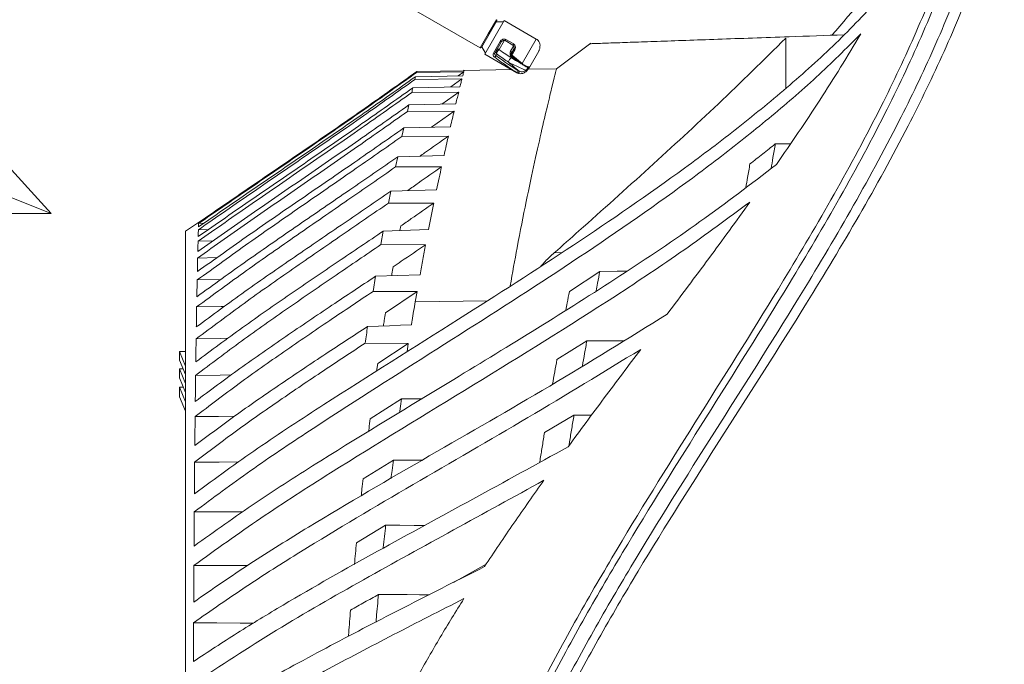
# Model space of a CAD drawing. Header units: millimetres. Extents: x 0 to 1118, y 0 to 864.
# Tile 55 of 256: x 211 to 238, y 371 to 388. Entities that reach past the tile are written whole.
import ezdxf

# ---------------------------------------------------------------- set-up
doc = ezdxf.new("R2010")
doc.units = ezdxf.units.MM
doc.linetypes.add('CENTERX2', pattern=[20.32, 12.7, -2.54, 2.54, -2.54])

msp = doc.modelspace()

# ---------------------------------------------------------------- linework, layer by layer
at = {"color": 7, "linetype": 'Continuous', "lineweight": 15}
for p, q in [((220.239, 389.615), (223.609, 387.669)), ((224.276, 388.424), (223.739, 387.493)), ((224.069, 388.414), (223.856, 388.046)), ((224.258, 388.391), (224.056, 388.392)), ((225.164, 387.911), (224.276, 388.424)), ((223.856, 388.046), (223.644, 387.678)), ((224.193, 387.829), (224.015, 387.521)), ((224.302, 387.868), (224.518, 387.743)), ((223.656, 387.7), (223.758, 387.525)), ((224.479, 387.525), (224.539, 387.629)), ((224.518, 387.743), (224.518, 387.743)), ((225.233, 387.581), (224.981, 387.144)), ((226.671, 387.8), (225.72, 387.085)), ((223.739, 387.493), (224.627, 386.98)), ((224.76, 387.222), (224.498, 387.431)), ((224.512, 387.446), (224.773, 387.233)), ((221.851, 387.01), (221.844, 386.984)), ((223.153, 387.005), (221.844, 386.984)), ((221.851, 387.01), (223.16, 387.034)), ((222.999, 386.893), (223.153, 387.005)), ((223.169, 387.047), (223.15, 387.034)), ((224.479, 387.066), (223.163, 387.043)), ((225.724, 387.087), (224.939, 387.074)), ((224.981, 387.144), (224.981, 387.145)), ((221.817, 386.869), (221.798, 386.79)), ((223.104, 386.808), (221.798, 386.79)), ((221.817, 386.869), (223.126, 386.895)), ((222.795, 386.584), (223.104, 386.808)), ((221.744, 386.56), (223.05, 386.59)), ((223.015, 386.444), (221.714, 386.43)), ((222.549, 386.109), (223.015, 386.444)), ((221.635, 386.086), (221.594, 385.905)), ((222.888, 385.915), (221.594, 385.905)), ((221.635, 386.086), (222.936, 386.118)), ((222.265, 385.47), (222.888, 385.915)), ((221.494, 385.449), (221.444, 385.217)), ((221.494, 385.449), (222.787, 385.484)), ((222.728, 385.225), (221.444, 385.217)), ((232.208, 385.011), (231.784, 385.01)), ((221.325, 384.652), (221.267, 384.371)), ((221.325, 384.652), (222.608, 384.689)), ((222.539, 384.375), (221.267, 384.371)), ((221.133, 383.698), (222.403, 383.737)), ((221.133, 383.698), (221.07, 383.37)), ((222.327, 383.37), (221.07, 383.37)), ((215.811, 382.835), (215.451, 382.587)), ((216.085, 382.639), (215.804, 382.63)), ((215.951, 382.808), (215.809, 382.804)), ((221.384, 382.608), (221.409, 382.736)), ((220.927, 382.594), (220.86, 382.219)), ((220.927, 382.594), (222.18, 382.633)), ((216.209, 382.322), (215.795, 382.31)), ((222.099, 382.216), (220.86, 382.219)), ((216.324, 381.86), (215.784, 381.846)), ((220.71, 381.343), (220.642, 380.923)), ((220.71, 381.343), (221.944, 381.384)), ((226.08, 380.919), (226.922, 381.477)), ((221.86, 380.917), (220.642, 380.923)), ((220.986, 380.332), (221.86, 380.917)), ((221.812, 380.637), (221.86, 380.917)), ((221.619, 379.481), (220.424, 379.49)), ((220.772, 378.925), (221.619, 379.481)), ((221.583, 379.248), (221.619, 379.481)), ((225.734, 379.032), (226.565, 379.553)), ((215.282, 379.257), (215.451, 378.854)), ((215.451, 379.257), (215.282, 379.257)), ((215.282, 379.022), (215.282, 379.257)), ((215.451, 378.618), (215.282, 379.022)), ((220.742, 378.715), (220.772, 378.925)), ((215.282, 378.779), (215.451, 378.376)), ((215.384, 378.779), (215.282, 378.779)), ((215.282, 378.529), (215.282, 378.779)), ((215.451, 378.126), (215.282, 378.529)), ((215.282, 378.272), (215.451, 377.868)), ((215.39, 378.272), (215.282, 378.272)), ((215.282, 378.007), (215.282, 378.272)), ((215.451, 377.604), (215.282, 378.007)), ((220.564, 377.389), (221.434, 377.946)), ((225.391, 377.016), (226.208, 377.499)), ((220.366, 375.733), (221.205, 376.253)), ((220.184, 373.963), (220.991, 374.445)), ((222.867, 372.862), (223.777, 373.37))]:
    msp.add_line(p, q, dxfattribs=at)
at = {"color": 9, "linetype": 'Continuous', "lineweight": 0}
for p, q in [((223.834, 388.058), (224.059, 388.448)), ((223.609, 387.669), (223.834, 388.058)), ((223.975, 387.517), (224.164, 387.844)), ((224.272, 387.866), (224.131, 387.621)), ((224.302, 387.868), (224.321, 387.901)), ((224.321, 387.901), (224.538, 387.776)), ((224.773, 387.233), (225.164, 387.911)), ((224.45, 387.575), (224.532, 387.716)), ((224.567, 387.612), (224.503, 387.501)), ((224.538, 387.776), (224.518, 387.743)), ((224.073, 387.497), (224.048, 387.454)), ((224.698, 387.267), (224.489, 387.393)), ((224.663, 387.032), (224.687, 387.02)), ((224.931, 387.122), (224.932, 387.125)), ((224.627, 386.98), (224.627, 386.981)), ((224.655, 386.967), (224.627, 386.981)), ((225.662, 381.99), (225.878, 382.001)), ((221.812, 380.637), (223.805, 380.665))]:
    msp.add_line(p, q, dxfattribs=at)
at = {"color": 7, "linetype": 'Continuous', "lineweight": 0}
for p, q in [((211.727, 383.08), (209.998, 384.978)), ((209.09, 383.08), (211.727, 383.08))]:
    msp.add_line(p, q, dxfattribs=at)
at = {"color": 9, "linetype": 'Continuous', "lineweight": 0, "flags": 128}
for points in [[(224.272, 387.866), (224.264, 387.871), (224.26, 387.874)], [(224.45, 387.575), (224.458, 387.569), (224.466, 387.564), (224.472, 387.558), (224.478, 387.552), (224.481, 387.546), (224.483, 387.54), (224.484, 387.535), (224.483, 387.531)], [(224.532, 387.716), (224.54, 387.712), (224.546, 387.709)], [(224.503, 387.501), (224.497, 387.504), (224.492, 387.508), (224.488, 387.511), (224.484, 387.515), (224.481, 387.518), (224.479, 387.521), (224.479, 387.523), (224.479, 387.525)], [(224.512, 387.446), (224.509, 387.442), (224.506, 387.439), (224.503, 387.436), (224.501, 387.433), (224.499, 387.432), (224.498, 387.431), (224.498, 387.43), (224.498, 387.431)], [(224.687, 387.02), (224.689, 387.012), (224.689, 387.002), (224.686, 386.992), (224.682, 386.983), (224.676, 386.975), (224.669, 386.969), (224.662, 386.966), (224.655, 386.967)], [(224.875, 387.048), (224.879, 387.043), (224.883, 387.038), (224.886, 387.033), (224.888, 387.028), (224.89, 387.024), (224.89, 387.021), (224.89, 387.019), (224.888, 387.018)], [(224.914, 387.087), (224.919, 387.085), (224.925, 387.083), (224.93, 387.082), (224.935, 387.081), (224.939, 387.081), (224.942, 387.082), (224.945, 387.083), (224.947, 387.086)]]:
    msp.add_lwpolyline(points, dxfattribs=at)
at = {"color": 7, "linetype": 'Continuous', "lineweight": 15, "flags": 128}
for points in [[(224.773, 387.233), (224.77, 387.23), (224.767, 387.227), (224.764, 387.224), (224.762, 387.222), (224.761, 387.221), (224.76, 387.221), (224.76, 387.221), (224.76, 387.222)], [(224.974, 387.137), (224.978, 387.14), (224.982, 387.145)], [(227.666, 381.479), (227.406, 381.479), (226.922, 381.477)], [(216.43, 381.254), (216.425, 381.254), (215.771, 381.239)], [(216.528, 380.507), (216.439, 380.505), (215.756, 380.492)], [(220.492, 379.951), (220.794, 379.962), (221.097, 379.972), (221.4, 379.983), (221.703, 379.993)], [(216.622, 379.624), (216.424, 379.621), (215.742, 379.609)], [(227.58, 379.553), (227.53, 379.553), (227.048, 379.553), (226.565, 379.553)], [(216.713, 378.608), (216.41, 378.604), (215.727, 378.595)], [(221.999, 377.948), (221.832, 377.948), (221.434, 377.946)], [(216.805, 377.465), (216.363, 377.461), (215.714, 377.454)], [(226.694, 377.497), (226.691, 377.497), (226.208, 377.499)], [(216.925, 376.2), (216.384, 376.196), (215.701, 376.192)], [(222.011, 376.253), (222, 376.253), (221.603, 376.253), (221.205, 376.253)], [(217.038, 374.819), (216.983, 374.819), (216.337, 374.817), (215.69, 374.815)], [(222.075, 374.441), (221.785, 374.442), (221.388, 374.444), (220.991, 374.445)], [(217.164, 373.329), (217.045, 373.329), (216.363, 373.329), (215.68, 373.329)], [(222.194, 372.521), (221.927, 372.523), (221.591, 372.525), (221.193, 372.528), (220.795, 372.531)], [(217.333, 371.737), (216.961, 371.738), (216.316, 371.741), (215.671, 371.743)]]:
    msp.add_lwpolyline(points, dxfattribs=at)
at = {"color": 7, "linetype": 'CENTERX2', "lineweight": 0}
msp.add_arc((220.24, 406.149), 24.59, 199.1508, 249.745, dxfattribs=at)
at = {"color": 7, "linetype": 'Continuous', "lineweight": 15}
for centre, radius, start, end in [((224.047, 388.426), 0.025, 330, 60), ((225.052, 387.717), 0.225, 45.9461, 60), ((223.622, 387.69), 0.025, 240, 330), ((224.947, 387.15), 0.0325, 240, 330), ((224.739, 387.175), 0.225, 240, 253.9397)]:
    msp.add_arc(centre, radius, start, end, dxfattribs=at)
at = {"color": 9, "linetype": 'Continuous', "lineweight": 0}
for centre, radius, start, end in [((224.276, 388.022), 0.21, 237.7905, 246.6551), ((224.067, 387.544), 0.0508, 50.589, 101.1596), ((224.104, 387.582), 0.0473, 56.5342, 146.0534), ((224.665, 387.798), 0.21, 233.3449, 242.2095), ((223.993, 387.54), 0.0293, 232.8285, 320.3123), ((223.943, 387.492), 0.111, 309.2006, 339.7435), ((224.542, 387.256), 0.149, 116.1057, 173.4246), ((224.611, 387.031), 0.0521, 288.1348, 1.4642), ((224.949, 387.153), 0.0323, 239.6937, 323.7879)]:
    msp.add_arc(centre, radius, start, end, dxfattribs=at)
for centre, major_axis, ratio, start_param, end_param in [((223.204, 388.422), (1.536, -1.168), 0.051651, 5.398612, 5.726385), ((222.668, 388.732), (2.231, -1.864), 0.069714, 5.416984, 5.839929), ((222.687, 388.755), (2.246, -1.838), 0.065725, 5.415591, 5.838536), ((223.159, 388.37), (1.501, -1.228), 0.065725, 5.419713, 5.730577)]:
    msp.add_ellipse(centre, major_axis=major_axis, ratio=ratio, start_param=start_param, end_param=end_param, dxfattribs=at)
for points, knots in [([(237.951, 284.992), (237.938, 285.762), (237.913, 287.303), (237.7, 290.288), (237.254, 293.942), (236.472, 298.235), (235.484, 302.49), (234.321, 306.699), (233.011, 310.866), (231.58, 314.995), (229.546, 320.463), (227.654, 325.207), (225.806, 329.975), (224.517, 333.423), (223.344, 336.929), (222.52, 339.792), (221.978, 341.954), (221.523, 344.127), (221.166, 346.31), (220.913, 348.509), (220.774, 350.721), (220.756, 352.937), (220.865, 355.151), (221.105, 357.357), (221.479, 359.544), (221.987, 361.707), (222.626, 363.832), (223.389, 365.914), (224.264, 367.948), (225.234, 369.934), (226.284, 371.877), (227.759, 374.413), (229.699, 377.514), (231.749, 380.763), (233.428, 383.604), (234.663, 385.896), (235.71, 388.108), (236.565, 390.244), (237.261, 392.46), (237.686, 394.464), (237.906, 396.212), (237.936, 397.19), (237.951, 397.68)], [0, 0, 0, 0, 0.0193822, 0.0388004, 0.075345, 0.1120217, 0.1486283, 0.1853012, 0.2219431, 0.2586245, 0.2953262, 0.3688295, 0.387236, 0.4240983, 0.4615096, 0.4802981, 0.4991074, 0.5176371, 0.5361868, 0.5547781, 0.5733481, 0.5919726, 0.6105533, 0.6291427, 0.6478005, 0.6663925, 0.6850541, 0.7036351, 0.7221884, 0.740787, 0.7592835, 0.7777999, 0.8146582, 0.851371, 0.8745471, 0.8977545, 0.9169135, 0.9361394, 0.9556682, 0.9753594, 0.9876467, 1, 1, 1, 1]), ([(238.097, 397.684), (238.085, 397.192), (238.062, 396.206), (237.852, 394.467), (237.442, 392.482), (236.762, 390.267), (235.903, 388.093), (234.839, 385.836), (233.591, 383.517), (231.908, 380.671), (229.855, 377.419), (227.915, 374.322), (226.44, 371.792), (225.393, 369.856), (224.423, 367.877), (223.551, 365.851), (222.79, 363.78), (222.154, 361.665), (221.648, 359.515), (221.275, 357.336), (221.037, 355.141), (220.929, 352.936), (220.947, 350.729), (221.086, 348.528), (221.339, 346.335), (221.696, 344.161), (222.151, 341.995), (222.693, 339.839), (223.516, 336.982), (224.69, 333.482), (225.978, 330.039), (227.827, 325.273), (229.718, 320.527), (231.751, 315.056), (233.182, 310.922), (234.49, 306.75), (235.651, 302.534), (236.636, 298.275), (237.414, 293.97), (237.859, 290.308), (238.059, 287.309), (238.097, 285.764), (238.097, 284.991), (238.097, 284.991)], [0, 0, 0, 0, 0.0123807, 0.0248327, 0.0440771, 0.0633306, 0.0831137, 0.1029031, 0.1261369, 0.1494136, 0.1861536, 0.2229786, 0.2414313, 0.2599003, 0.278386, 0.2969128, 0.3154117, 0.3339172, 0.3524913, 0.3709937, 0.3895652, 0.4080629, 0.4265536, 0.4451007, 0.4635799, 0.4821029, 0.500572, 0.519309, 0.5380692, 0.5754123, 0.6122376, 0.6306355, 0.7041547, 0.7408734, 0.7776087, 0.8143, 0.8509716, 0.8877034, 0.924337, 0.9610886, 0.9805274, 0.9999999, 1, 1, 1, 1]), ([(238.555, 284.991), (238.555, 284.991), (238.555, 285.716), (238.507, 287.895), (238.209, 291.526), (237.571, 295.851), (236.701, 300.141), (235.639, 304.383), (234.411, 308.583), (233.047, 312.739), (231.57, 316.859), (230.011, 320.949), (228.403, 325.022), (226.791, 329.098), (225.233, 333.199), (223.807, 337.355), (222.808, 340.882), (222.171, 343.746), (221.788, 345.916), (221.509, 348.102), (221.343, 350.303), (221.298, 352.51), (221.381, 354.718), (221.595, 356.915), (221.945, 359.096), (222.431, 361.251), (223.05, 363.37), (223.799, 365.45), (224.662, 367.48), (225.626, 369.463), (226.671, 371.399), (228.146, 373.93), (230.094, 377.023), (232.168, 380.28), (233.882, 383.146), (235.142, 385.453), (236.198, 387.652), (237.055, 389.744), (237.764, 391.911), (238.237, 393.977), (238.508, 395.909), (238.539, 397.091), (238.555, 397.684)], [0, 0, 0, 0, 0, 0.018255, 0.054844, 0.0916, 0.128238, 0.164958, 0.201629, 0.238343, 0.275048, 0.311769, 0.348505, 0.38527, 0.422071, 0.458917, 0.495813, 0.51427, 0.532739, 0.551249, 0.56973, 0.588266, 0.606756, 0.62531, 0.643805, 0.662301, 0.680869, 0.699355, 0.717902, 0.736369, 0.754811, 0.773274, 0.810081, 0.846802, 0.870446, 0.894122, 0.912941, 0.93182, 0.950971, 0.970267, 0.985078, 1, 1, 1, 1]), ([(238.908, 397.682), (238.889, 397.082), (238.85, 395.88), (238.566, 393.934), (238.079, 391.861), (237.357, 389.683), (236.48, 387.562), (235.399, 385.336), (234.119, 383.013), (232.39, 380.146), (230.303, 376.894), (228.348, 373.809), (226.87, 371.289), (225.825, 369.362), (224.862, 367.391), (224, 365.373), (223.254, 363.307), (222.637, 361.199), (222.152, 359.057), (221.805, 356.889), (221.593, 354.705), (221.511, 352.51), (221.557, 350.315), (221.724, 348.126), (222.005, 345.95), (222.39, 343.79), (223.029, 340.938), (224.034, 337.424), (225.467, 333.282), (227.032, 329.191), (228.654, 325.121), (230.272, 321.05), (231.841, 316.959), (233.329, 312.836), (234.704, 308.674), (235.942, 304.467), (237.016, 300.213), (237.897, 295.911), (238.544, 291.566), (238.863, 287.916), (238.897, 285.721), (238.908, 284.991)], [0, 0, 0, 0, 0.0151052, 0.0302135, 0.0493734, 0.0685948, 0.0878524, 0.1070619, 0.1307913, 0.1545261, 0.1912488, 0.2279761, 0.2463528, 0.2647277, 0.2830942, 0.3014952, 0.3198943, 0.3383011, 0.3567075, 0.3750776, 0.393479, 0.4118812, 0.4302759, 0.4486715, 0.4670576, 0.4854449, 0.5038098, 0.54055, 0.5772798, 0.614004, 0.6507265, 0.6874493, 0.7241836, 0.7609161, 0.7976672, 0.8344158, 0.8711927, 0.9079655, 0.9448022, 0.9816285, 1, 1, 1, 1]), ([(224.164, 387.844), (224.172, 387.856), (224.188, 387.879), (224.222, 387.901), (224.257, 387.913), (224.291, 387.914), (224.311, 387.906), (224.321, 387.901)], [0, 0, 0, 0, 0.226495, 0.454875, 0.649247, 0.825521, 1, 1, 1, 1]), ([(224.279, 387.874), (224.279, 387.874), (224.277, 387.873), (224.274, 387.87), (224.272, 387.867), (224.272, 387.866)], [0, 0, 0, 0, 0.008968, 0.829056, 1, 1, 1, 1]), ([(224.073, 387.497), (224.072, 387.497), (224.07, 387.499), (224.063, 387.508), (224.052, 387.526), (224.047, 387.551), (224.048, 387.575), (224.054, 387.588), (224.057, 387.594)], [0, 0, 0, 0, 0.008307, 0.081771, 0.335417, 0.598253, 0.792098, 1, 1, 1, 1]), ([(224.099, 387.583), (224.095, 387.577), (224.087, 387.565), (224.078, 387.544), (224.071, 387.521), (224.071, 387.506), (224.072, 387.499), (224.072, 387.497), (224.073, 387.497)], [0, 0, 0, 0, 0.207924, 0.401765, 0.664574, 0.918149, 0.991691, 1, 1, 1, 1]), ([(224.131, 387.621), (224.127, 387.618), (224.12, 387.611), (224.108, 387.596), (224.101, 387.586), (224.099, 387.583)], [0, 0, 0, 0, 0.408772, 0.819633, 1, 1, 1, 1]), ([(224.489, 387.393), (224.489, 387.393), (224.471, 387.415), (224.444, 387.458), (224.435, 387.511), (224.438, 387.546), (224.444, 387.561), (224.45, 387.575)], [0, 0, 0, 0, 0.005347, 0.491806, 0.784677, 0.80646, 1, 1, 1, 1]), ([(224.532, 387.716), (224.533, 387.719), (224.535, 387.723), (224.535, 387.727), (224.535, 387.728)], [0, 0, 0, 0, 0.753349, 1, 1, 1, 1]), ([(224.538, 387.776), (224.543, 387.773), (224.557, 387.763), (224.577, 387.736), (224.587, 387.697), (224.585, 387.652), (224.573, 387.625), (224.567, 387.612)], [0, 0, 0, 0, 0.103832, 0.281191, 0.520815, 0.758851, 1, 1, 1, 1]), ([(224.014, 387.406), (224.005, 387.413), (223.987, 387.429), (223.97, 387.457), (223.963, 387.487), (223.971, 387.507), (223.975, 387.517)], [0, 0, 0, 0, 0.2043443, 0.4407037, 0.7185377, 1, 1, 1, 1]), ([(224.504, 387.435), (224.504, 387.435), (224.509, 387.439), (224.499, 387.416), (224.489, 387.393)], [0, 0, 0, 0, 0.033052, 1, 1, 1, 1]), ([(224.503, 387.501), (224.501, 387.496), (224.496, 387.487), (224.496, 387.472), (224.501, 387.458), (224.507, 387.45), (224.512, 387.446), (224.512, 387.446)], [0, 0, 0, 0, 0.248245, 0.493422, 0.734529, 0.968323, 1, 1, 1, 1]), ([(224.687, 387.02), (224.628, 387.069), (224.53, 387.153), (224.433, 387.238), (224.394, 387.273)], [0, 0, 0, 0, 0.5934885, 1, 1, 1, 1]), ([(224.875, 387.048), (224.731, 387.111), (224.562, 387.184), (224.415, 387.261), (224.394, 387.273)], [0, 0, 0, 0, 0.854615, 1, 1, 1, 1]), ([(224.687, 387.02), (224.707, 387.013), (224.748, 386.998), (224.808, 387.009), (224.851, 387.03), (224.871, 387.045), (224.875, 387.048)], [0, 0, 0, 0, 0.340272, 0.679537, 0.934285, 1, 1, 1, 1]), ([(224.773, 387.233), (224.793, 387.218), (224.834, 387.189), (224.893, 387.157), (224.941, 387.14), (224.972, 387.137), (224.978, 387.142), (224.981, 387.144)], [0, 0, 0, 0, 0.202792, 0.404853, 0.609711, 0.819285, 1, 1, 1, 1]), ([(224.875, 387.048), (224.881, 387.053), (224.894, 387.062), (224.907, 387.076), (224.912, 387.085), (224.914, 387.087)], [0, 0, 0, 0, 0.412226, 0.827632, 1, 1, 1, 1]), ([(224.914, 387.087), (224.917, 387.093), (224.924, 387.106), (224.93, 387.119), (224.931, 387.122), (224.932, 387.123)], [0, 0, 0, 0, 0.332104, 0.664602, 1, 1, 1, 1])]:
    msp.add_open_spline(points, degree=3, knots=knots, dxfattribs=at)
at = {"color": 7, "linetype": 'Continuous', "lineweight": 15}
for points, knots in [([(235.634, 390.827), (235.448, 390.576), (234.729, 389.605), (233.936, 388.693), (233.348, 388.017)], [0, 0, 0, 0, 0.258802, 1, 1, 1, 1]), ([(215.694, 375.317), (216.275, 375.742), (217.438, 376.591), (219.892, 378.194), (222.839, 380.038), (226.209, 382.189), (228.791, 383.964), (230.771, 385.459), (232.201, 386.635), (233.565, 387.862), (234.38, 388.736), (234.788, 389.173)], [0, 0, 0, 0, 0.09138, 0.182789, 0.366063, 0.523323, 0.680743, 0.760181, 0.839609, 0.919816, 1, 1, 1, 1]), ([(234.15, 388.053), (233.746, 387.65), (232.938, 386.846), (231.608, 385.703), (230.215, 384.597), (228.21, 383.117), (225.54, 381.311), (222.202, 379.193), (219.419, 377.426), (217.242, 375.971), (216.207, 375.2), (215.69, 374.815)], [0, 0, 0, 0, 0.0788022, 0.1576204, 0.2371352, 0.3166576, 0.4873901, 0.6583375, 0.8290399, 0.9145307, 1, 1, 1, 1]), ([(224.194, 387.83), (224.194, 387.83), (224.198, 387.841), (224.215, 387.857), (224.242, 387.873), (224.271, 387.877), (224.291, 387.874), (224.299, 387.868), (224.301, 387.867)], [0, 0, 0, 0, 0.013949, 0.264281, 0.535247, 0.760632, 0.93756, 1, 1, 1, 1]), ([(225.262, 387.666), (225.265, 387.692), (225.271, 387.745), (225.253, 387.815), (225.231, 387.858), (225.21, 387.876), (225.208, 387.878)], [0, 0, 0, 0, 0.305816, 0.608418, 0.959761, 1, 1, 1, 1]), ([(232.076, 387.939), (231.457, 387.328), (230.217, 386.107), (228.293, 384.341), (226.768, 382.976), (225.89, 382.193), (225.662, 381.99)], [0, 0, 0, 0, 0.298214, 0.596657, 0.895329, 1, 1, 1, 1]), ([(226.683, 387.784), (226.677, 387.784), (226.637, 387.782), (226.826, 387.789), (227.229, 387.803), (227.817, 387.823), (228.5, 387.847), (229.296, 387.875), (230.486, 387.917), (231.962, 387.968), (233.177, 388.011), (233.688, 388.028)], [0, 0, 0, 0, 0.0230268, 0.1391214, 0.2570715, 0.3552662, 0.4537923, 0.5530525, 0.6524668, 0.8537983, 1, 1, 1, 1]), ([(231.813, 384.433), (232.017, 384.729), (232.425, 385.321), (233.018, 386.22), (233.597, 387.129), (233.966, 387.744), (234.15, 388.053)], [0, 0, 0, 0, 0.25018, 0.500363, 0.750126, 1, 1, 1, 1]), ([(232.076, 387.939), (232.076, 387.792), (232.076, 387.496), (232.076, 387.033), (232.076, 386.709), (232.076, 386.55)], [0, 0, 0, 0, 0.3367978, 0.673763, 1, 1, 1, 1]), ([(224.518, 387.743), (224.518, 387.743), (224.525, 387.74), (224.536, 387.728), (224.548, 387.707), (224.553, 387.679), (224.55, 387.65), (224.541, 387.635), (224.538, 387.63)], [0, 0, 0, 0, 0.000583, 0.173173, 0.356013, 0.581805, 0.849904, 1, 1, 1, 1]), ([(225.233, 387.581), (225.235, 387.585), (225.243, 387.599), (225.254, 387.627), (225.26, 387.653), (225.262, 387.666)], [0, 0, 0, 0, 0.141179, 0.575722, 1, 1, 1, 1]), ([(224.015, 387.521), (224.013, 387.516), (224.009, 387.504), (224.015, 387.486), (224.028, 387.47), (224.04, 387.459), (224.047, 387.455), (224.048, 387.454)], [0, 0, 0, 0, 0.280234, 0.561823, 0.799674, 0.966047, 1, 1, 1, 1]), ([(224.498, 387.431), (224.492, 387.437), (224.479, 387.449), (224.47, 387.472), (224.468, 387.497), (224.474, 387.515), (224.478, 387.524), (224.479, 387.525)], [0, 0, 0, 0, 0.2379037, 0.4757604, 0.7147948, 0.9549811, 1, 1, 1, 1]), ([(224.471, 387.473), (224.471, 387.467), (224.47, 387.436), (224.481, 387.412), (224.489, 387.393), (224.489, 387.393)], [0, 0, 0, 0, 0.184337, 0.989702, 1, 1, 1, 1]), ([(224.476, 387.389), (224.496, 387.377), (224.585, 387.322), (224.678, 387.269), (224.749, 387.228)], [0, 0, 0, 0, 0.228086, 1, 1, 1, 1]), ([(224.484, 387.533), (224.484, 387.533), (224.484, 387.533), (224.479, 387.525), (224.477, 387.521)], [0, 0, 0, 0, 0.47643, 1, 1, 1, 1]), ([(215.81, 382.83), (216.322, 383.182), (217.348, 383.886), (218.89, 384.936), (220.394, 385.973), (221.375, 386.672), (221.851, 387.01)], [0, 0, 0, 0, 0.253977, 0.50795, 0.761836, 1, 1, 1, 1]), ([(223.126, 386.895), (223.132, 386.918), (223.143, 386.963), (223.15, 386.991), (223.153, 387.005)], [0, 0, 0, 0, 0.499862, 1, 1, 1, 1]), ([(223.16, 387.034), (223.162, 387.04), (223.163, 387.046), (223.163, 387.043), (223.163, 387.043)], [0, 0, 0, 0, 0.9991776, 1, 1, 1, 1]), ([(225.722, 387.082), (225.723, 387.084), (225.731, 387.117), (225.7, 386.993), (225.625, 386.693), (225.497, 386.169), (225.328, 385.45), (225.122, 384.537), (224.888, 383.434), (224.657, 382.288), (224.504, 381.434), (224.439, 381.074)], [0, 0, 0, 0, 0.007641, 0.135969, 0.263879, 0.392169, 0.521462, 0.650114, 0.778155, 0.906346, 1, 1, 1, 1]), ([(224.888, 387.018), (224.867, 387.002), (224.824, 386.971), (224.754, 386.951), (224.699, 386.951), (224.665, 386.963), (224.655, 386.967)], [0, 0, 0, 0, 0.275683, 0.548468, 0.865191, 1, 1, 1, 1]), ([(224.76, 387.221), (224.761, 387.22), (224.782, 387.202), (224.826, 387.173), (224.885, 387.141), (224.924, 387.128), (224.945, 387.126), (224.958, 387.127), (224.972, 387.132), (224.978, 387.14), (224.981, 387.144)], [0, 0, 0, 0, 0.013765, 0.227044, 0.452656, 0.686854, 0.82137, 0.905471, 0.954533, 1, 1, 1, 1]), ([(224.947, 387.086), (224.945, 387.082), (224.937, 387.069), (224.918, 387.044), (224.898, 387.027), (224.888, 387.018)], [0, 0, 0, 0, 0.141179, 0.575722, 1, 1, 1, 1]), ([(224.963, 387.114), (224.963, 387.113), (224.959, 387.106), (224.952, 387.095), (224.947, 387.086)], [0, 0, 0, 0, 0.163834, 1, 1, 1, 1]), ([(224.947, 387.085), (224.949, 387.09), (224.956, 387.1), (224.96, 387.108), (224.962, 387.112)], [0, 0, 0, 0, 0.420701, 1, 1, 1, 1]), ([(221.798, 386.79), (221.326, 386.454), (220.349, 385.761), (218.856, 384.729), (217.326, 383.685), (216.311, 382.982), (215.804, 382.63)], [0, 0, 0, 0, 0.2383399, 0.4924489, 0.7462242, 1, 1, 1, 1]), ([(215.806, 382.709), (216.316, 383.06), (217.335, 383.763), (218.869, 384.807), (220.366, 385.839), (221.344, 386.533), (221.817, 386.869)], [0, 0, 0, 0, 0.253979, 0.507954, 0.761837, 1, 1, 1, 1]), ([(221.844, 386.984), (221.369, 386.646), (220.387, 385.947), (218.884, 384.909), (217.344, 383.86), (216.321, 383.156), (215.809, 382.804)], [0, 0, 0, 0, 0.23835, 0.492435, 0.746218, 1, 1, 1, 1]), ([(223.05, 386.59), (223.06, 386.63), (223.08, 386.712), (223.096, 386.776), (223.104, 386.808)], [0, 0, 0, 0, 0.4998648, 1, 1, 1, 1]), ([(215.799, 382.441), (216.302, 382.79), (217.307, 383.489), (218.825, 384.524), (220.307, 385.544), (221.275, 386.229), (221.744, 386.56)], [0, 0, 0, 0, 0.254013, 0.508019, 0.761915, 1, 1, 1, 1]), ([(221.744, 386.56), (221.739, 386.539), (221.729, 386.498), (221.719, 386.452), (221.714, 386.43)], [0, 0, 0, 0, 0.4999691, 1, 1, 1, 1]), ([(221.714, 386.43), (221.246, 386.099), (220.281, 385.416), (218.805, 384.396), (217.294, 383.361), (216.295, 382.661), (215.795, 382.31)], [0, 0, 0, 0, 0.238182, 0.492215, 0.746105, 1, 1, 1, 1]), ([(222.936, 386.118), (222.95, 386.177), (222.978, 386.294), (223.003, 386.394), (223.015, 386.444)], [0, 0, 0, 0, 0.499865, 1, 1, 1, 1]), ([(215.788, 382.027), (216.281, 382.374), (217.267, 383.068), (218.76, 384.088), (220.218, 385.091), (221.173, 385.762), (221.635, 386.086)], [0, 0, 0, 0, 0.254058, 0.508105, 0.761997, 1, 1, 1, 1]), ([(222.787, 385.484), (222.805, 385.56), (222.84, 385.712), (222.872, 385.848), (222.888, 385.915)], [0, 0, 0, 0, 0.499867, 1, 1, 1, 1]), ([(221.594, 385.905), (221.134, 385.581), (220.184, 384.911), (218.733, 383.909), (217.25, 382.889), (216.273, 382.194), (215.784, 381.846)], [0, 0, 0, 0, 0.238128, 0.492188, 0.746086, 1, 1, 1, 1]), ([(215.776, 381.471), (216.256, 381.813), (217.216, 382.499), (218.675, 383.5), (220.104, 384.48), (221.041, 385.133), (221.494, 385.449)], [0, 0, 0, 0, 0.254126, 0.508236, 0.762108, 1, 1, 1, 1]), ([(221.444, 385.217), (220.993, 384.902), (220.061, 384.25), (218.643, 383.271), (217.195, 382.269), (216.245, 381.582), (215.771, 381.239)], [0, 0, 0, 0, 0.23813, 0.492275, 0.746119, 1, 1, 1, 1]), ([(221.944, 384.67), (221.986, 384.699), (222.248, 384.883), (222.509, 385.069), (222.728, 385.225)], [0, 0, 0, 0, 0.159792, 1, 1, 1, 1]), ([(222.608, 384.689), (222.629, 384.782), (222.67, 384.969), (222.709, 385.139), (222.728, 385.225)], [0, 0, 0, 0, 0.4998678, 1, 1, 1, 1]), ([(231.081, 384.452), (231.199, 384.544), (231.435, 384.729), (231.668, 384.916), (231.784, 385.01)], [0, 0, 0, 0, 0.499976, 1, 1, 1, 1]), ([(231.668, 384.325), (231.685, 384.426), (231.724, 384.657), (231.762, 384.883), (231.784, 385.01)], [0, 0, 0, 0, 0.439184, 1, 1, 1, 1]), ([(215.761, 380.773), (216.226, 381.11), (217.155, 381.784), (218.575, 382.761), (219.967, 383.715), (220.882, 384.346), (221.325, 384.652)], [0, 0, 0, 0, 0.254208, 0.508394, 0.762212, 1, 1, 1, 1]), ([(215.683, 373.869), (216.252, 374.275), (217.388, 375.088), (219.797, 376.622), (222.423, 378.209), (225.204, 379.9), (227.491, 381.347), (229.724, 382.84), (231.116, 383.902), (231.813, 384.433)], [0, 0, 0, 0, 0.110255, 0.220543, 0.441786, 0.581093, 0.720433, 0.860071, 1, 1, 1, 1]), ([(221.267, 384.371), (220.827, 384.066), (219.918, 383.435), (218.538, 382.483), (217.132, 381.505), (216.215, 380.83), (215.756, 380.492)], [0, 0, 0, 0, 0.238144, 0.492352, 0.746142, 1, 1, 1, 1]), ([(221.604, 383.721), (221.701, 383.789), (222.014, 384.006), (222.325, 384.225), (222.539, 384.375)], [0, 0, 0, 0, 0.312318, 1, 1, 1, 1]), ([(222.403, 383.737), (222.426, 383.847), (222.473, 384.068), (222.517, 384.273), (222.539, 384.375)], [0, 0, 0, 0, 0.4998692, 1, 1, 1, 1]), ([(230.967, 383.803), (230.984, 383.895), (231.022, 384.114), (231.06, 384.328), (231.081, 384.452)], [0, 0, 0, 0, 0.422068, 1, 1, 1, 1]), ([(215.747, 379.938), (216.194, 380.267), (217.089, 380.926), (218.464, 381.875), (219.814, 382.797), (220.703, 383.405), (221.133, 383.698)], [0, 0, 0, 0, 0.254323, 0.508619, 0.762375, 1, 1, 1, 1]), ([(231.076, 383.391), (230.473, 382.946), (229.266, 382.058), (226.721, 380.364), (223.431, 378.328), (220.109, 376.316), (217.515, 374.655), (216.292, 373.772), (215.68, 373.329)], [0, 0, 0, 0, 0.124722, 0.249464, 0.499796, 0.749703, 0.874754, 1, 1, 1, 1]), ([(221.07, 383.37), (220.643, 383.076), (219.759, 382.469), (218.422, 381.548), (217.064, 380.598), (216.182, 379.939), (215.742, 379.609)], [0, 0, 0, 0, 0.2381066, 0.4923892, 0.7461411, 1, 1, 1, 1]), ([(221.409, 382.736), (221.507, 382.803), (221.813, 383.014), (222.119, 383.226), (222.327, 383.37)], [0, 0, 0, 0, 0.319282, 1, 1, 1, 1]), ([(222.18, 382.633), (222.205, 382.76), (222.255, 383.014), (222.303, 383.251), (222.327, 383.37)], [0, 0, 0, 0, 0.499871, 1, 1, 1, 1]), ([(228.793, 380.295), (228.985, 380.552), (229.37, 381.064), (229.944, 381.836), (230.514, 382.611), (230.889, 383.131), (231.076, 383.391)], [0, 0, 0, 0, 0.250029, 0.500059, 0.750023, 1, 1, 1, 1]), ([(215.809, 382.804), (215.809, 382.798), (215.809, 382.786), (215.808, 382.764), (215.807, 382.739), (215.807, 382.719), (215.806, 382.709)], [0, 0, 0, 0, 0.250932, 0.501864, 0.750916, 1, 1, 1, 1]), ([(215.81, 382.837), (215.81, 382.837), (215.81, 382.838), (215.81, 382.836), (215.81, 382.832), (215.81, 382.83)], [0, 0, 0, 0, 0.003742, 0.501839, 1, 1, 1, 1]), ([(215.451, 382.587), (215.451, 382.56), (215.451, 382.504), (215.451, 382.055), (215.451, 381.343), (215.451, 380.348), (215.451, 379.088), (215.451, 377.572), (215.451, 375.815), (215.451, 373.835), (215.451, 371.65), (215.451, 369.281), (215.451, 366.752), (215.451, 364.105), (215.451, 361.369), (215.451, 358.572), (215.451, 355.719), (215.451, 353.798), (215.451, 352.837)], [0, 0, 0, 0, 0.062833, 0.125666, 0.188499, 0.251332, 0.314165, 0.376999, 0.439832, 0.502665, 0.565498, 0.628331, 0.691164, 0.753997, 0.815498, 0.876999, 0.938499, 1, 1, 1, 1]), ([(215.732, 378.97), (216.162, 379.289), (217.02, 379.928), (218.344, 380.845), (219.648, 381.731), (220.51, 382.313), (220.927, 382.594)], [0, 0, 0, 0, 0.254433, 0.508836, 0.762498, 1, 1, 1, 1]), ([(215.804, 382.63), (215.804, 382.617), (215.803, 382.589), (215.802, 382.543), (215.8, 382.494), (215.799, 382.459), (215.799, 382.441)], [0, 0, 0, 0, 0.250933, 0.501866, 0.750918, 1, 1, 1, 1]), ([(220.86, 382.219), (220.446, 381.938), (219.59, 381.356), (218.299, 380.47), (216.993, 379.553), (216.149, 378.914), (215.727, 378.595)], [0, 0, 0, 0, 0.238258, 0.4927, 0.746276, 1, 1, 1, 1]), ([(215.795, 382.31), (215.795, 382.289), (215.794, 382.246), (215.792, 382.177), (215.79, 382.104), (215.789, 382.053), (215.788, 382.027)], [0, 0, 0, 0, 0.250934, 0.501868, 0.750918, 1, 1, 1, 1]), ([(221.201, 381.605), (221.275, 381.655), (221.575, 381.859), (221.874, 382.063), (222.099, 382.216)], [0, 0, 0, 0, 0.24807, 1, 1, 1, 1]), ([(221.944, 381.384), (221.97, 381.526), (222.022, 381.811), (222.073, 382.081), (222.099, 382.216)], [0, 0, 0, 0, 0.49987, 1, 1, 1, 1]), ([(215.784, 381.846), (215.783, 381.817), (215.782, 381.758), (215.78, 381.666), (215.778, 381.57), (215.776, 381.504), (215.776, 381.471)], [0, 0, 0, 0, 0.250934, 0.501869, 0.750919, 1, 1, 1, 1]), ([(225.294, 381.625), (225.333, 381.669), (225.445, 381.796), (225.576, 381.913), (225.662, 381.99)], [0, 0, 0, 0, 0.344026, 1, 1, 1, 1]), ([(221.158, 381.357), (221.161, 381.375), (221.175, 381.458), (221.189, 381.54), (221.201, 381.605)], [0, 0, 0, 0, 0.204859, 1, 1, 1, 1]), ([(215.718, 377.874), (216.129, 378.181), (216.949, 378.795), (218.221, 379.675), (219.476, 380.522), (220.308, 381.075), (220.71, 381.343)], [0, 0, 0, 0, 0.2545408, 0.5090515, 0.7626156, 1, 1, 1, 1]), ([(226.82, 380.935), (226.833, 381.008), (226.868, 381.19), (226.902, 381.369), (226.922, 381.477)], [0, 0, 0, 0, 0.398882, 1, 1, 1, 1]), ([(215.771, 381.239), (215.77, 381.202), (215.768, 381.128), (215.766, 381.013), (215.764, 380.895), (215.762, 380.814), (215.761, 380.773)], [0, 0, 0, 0, 0.250935, 0.50187, 0.750919, 1, 1, 1, 1]), ([(220.642, 380.923), (220.243, 380.655), (219.416, 380.102), (218.175, 379.254), (216.922, 378.374), (216.116, 377.761), (215.714, 377.454)], [0, 0, 0, 0, 0.2383135, 0.4928603, 0.7463386, 1, 1, 1, 1]), ([(225.984, 380.404), (225.996, 380.471), (226.028, 380.644), (226.06, 380.815), (226.08, 380.919)], [0, 0, 0, 0, 0.383775, 1, 1, 1, 1]), ([(215.756, 380.492), (215.755, 380.448), (215.754, 380.359), (215.751, 380.222), (215.749, 380.082), (215.748, 379.986), (215.747, 379.938)], [0, 0, 0, 0, 0.250935, 0.50187, 0.75092, 1, 1, 1, 1]), ([(221.703, 379.993), (221.709, 380.033), (221.731, 380.162), (221.767, 380.378), (221.797, 380.551), (221.812, 380.637)], [0, 0, 0, 0, 0.1822, 0.591066, 1, 1, 1, 1]), ([(215.674, 372.318), (216.189, 372.673), (217.219, 373.386), (219.396, 374.736), (222.185, 376.363), (225.556, 378.288), (227.714, 379.626), (228.793, 380.295)], [0, 0, 0, 0, 0.125506, 0.251237, 0.502203, 0.751053, 1, 1, 1, 1]), ([(220.928, 379.966), (220.936, 380.016), (220.955, 380.139), (220.975, 380.26), (220.986, 380.332)], [0, 0, 0, 0, 0.4000802, 1, 1, 1, 1]), ([(215.706, 376.654), (216.097, 376.947), (216.88, 377.532), (218.098, 378.37), (219.303, 379.176), (220.104, 379.699), (220.492, 379.951)], [0, 0, 0, 0, 0.254628, 0.509229, 0.762698, 1, 1, 1, 1]), ([(220.492, 379.951), (220.48, 379.875), (220.458, 379.723), (220.435, 379.567), (220.424, 379.49)], [0, 0, 0, 0, 0.499971, 1, 1, 1, 1]), ([(220.424, 379.49), (220.039, 379.236), (219.243, 378.712), (218.052, 377.905), (216.853, 377.068), (216.085, 376.484), (215.701, 376.192)], [0, 0, 0, 0, 0.238443, 0.493093, 0.746442, 1, 1, 1, 1]), ([(215.742, 379.609), (215.741, 379.558), (215.739, 379.455), (215.737, 379.296), (215.735, 379.135), (215.733, 379.025), (215.732, 378.97)], [0, 0, 0, 0, 0.250935, 0.50187, 0.750919, 1, 1, 1, 1]), ([(226.441, 378.857), (226.462, 378.973), (226.503, 379.207), (226.544, 379.438), (226.565, 379.553)], [0, 0, 0, 0, 0.496899, 1, 1, 1, 1]), ([(228.056, 379.316), (227.018, 378.683), (224.943, 377.416), (221.751, 375.584), (219.135, 374.033), (217.11, 372.754), (216.151, 372.08), (215.671, 371.743)], [0, 0, 0, 0, 0.251031, 0.502022, 0.75074, 0.875381, 1, 1, 1, 1]), ([(226.046, 376.618), (226.212, 376.844), (226.544, 377.296), (227.046, 377.971), (227.55, 378.644), (227.888, 379.092), (228.056, 379.316)], [0, 0, 0, 0, 0.250025, 0.500049, 0.750024, 1, 1, 1, 1]), ([(225.615, 378.352), (225.635, 378.466), (225.675, 378.694), (225.714, 378.919), (225.734, 379.032)], [0, 0, 0, 0, 0.49835, 1, 1, 1, 1]), ([(215.727, 378.595), (215.727, 378.537), (215.725, 378.42), (215.723, 378.24), (215.721, 378.059), (215.719, 377.935), (215.718, 377.874)], [0, 0, 0, 0, 0.250935, 0.50187, 0.75092, 1, 1, 1, 1]), ([(221.381, 377.57), (221.386, 377.606), (221.404, 377.733), (221.422, 377.857), (221.434, 377.946)], [0, 0, 0, 0, 0.285314, 1, 1, 1, 1]), ([(226.067, 376.647), (226.073, 376.683), (226.099, 376.845), (226.146, 377.129), (226.187, 377.375), (226.208, 377.499)], [0, 0, 0, 0, 0.124882, 0.562409, 1, 1, 1, 1]), ([(215.714, 377.454), (215.713, 377.389), (215.712, 377.259), (215.709, 377.06), (215.707, 376.858), (215.706, 376.722), (215.706, 376.654)], [0, 0, 0, 0, 0.250935, 0.50187, 0.750919, 1, 1, 1, 1]), ([(220.52, 377.043), (220.524, 377.072), (220.538, 377.188), (220.553, 377.303), (220.564, 377.389)], [0, 0, 0, 0, 0.247484, 1, 1, 1, 1]), ([(225.258, 376.186), (225.264, 376.221), (225.289, 376.379), (225.333, 376.656), (225.372, 376.896), (225.391, 377.016)], [0, 0, 0, 0, 0.125898, 0.562917, 1, 1, 1, 1]), ([(215.666, 370.67), (216.069, 370.936), (216.876, 371.47), (218.569, 372.493), (220.747, 373.726), (223.41, 375.168), (225.168, 376.135), (226.046, 376.618)], [0, 0, 0, 0, 0.125481, 0.251115, 0.502075, 0.751039, 1, 1, 1, 1]), ([(215.701, 376.192), (215.701, 376.121), (215.699, 375.977), (215.697, 375.76), (215.696, 375.54), (215.694, 375.391), (215.694, 375.317)], [0, 0, 0, 0, 0.250936, 0.501872, 0.75092, 1, 1, 1, 1]), ([(221.141, 375.741), (221.151, 375.816), (221.172, 375.988), (221.193, 376.158), (221.205, 376.253)], [0, 0, 0, 0, 0.435351, 1, 1, 1, 1]), ([(225.376, 375.691), (224.542, 375.233), (222.874, 374.317), (220.381, 372.947), (217.935, 371.551), (216.421, 370.559), (215.664, 370.063)], [0, 0, 0, 0, 0.250906, 0.501813, 0.750661, 1, 1, 1, 1]), ([(220.314, 375.253), (220.321, 375.32), (220.338, 375.481), (220.356, 375.64), (220.366, 375.733)], [0, 0, 0, 0, 0.414918, 1, 1, 1, 1]), ([(223.729, 373.299), (223.863, 373.501), (224.13, 373.904), (224.54, 374.504), (224.955, 375.1), (225.235, 375.494), (225.376, 375.691)], [0, 0, 0, 0, 0.250076, 0.500151, 0.750066, 1, 1, 1, 1]), ([(215.69, 374.815), (215.689, 374.737), (215.688, 374.582), (215.687, 374.347), (215.685, 374.109), (215.684, 373.949), (215.683, 373.869)], [0, 0, 0, 0, 0.250935, 0.501869, 0.750919, 1, 1, 1, 1]), ([(220.922, 373.811), (220.923, 373.817), (220.935, 373.927), (220.957, 374.139), (220.98, 374.343), (220.991, 374.445)], [0, 0, 0, 0, 0.027917, 0.513927, 1, 1, 1, 1]), ([(220.128, 373.362), (220.128, 373.363), (220.137, 373.466), (220.156, 373.667), (220.174, 373.865), (220.184, 373.963)], [0, 0, 0, 0, 0.007344, 0.50364, 1, 1, 1, 1]), ([(215.66, 368.934), (216.293, 369.32), (217.56, 370.091), (219.585, 371.182), (221.647, 372.248), (223.035, 372.949), (223.729, 373.299)], [0, 0, 0, 0, 0.250826, 0.501596, 0.750775, 1, 1, 1, 1]), ([(215.68, 373.329), (215.679, 373.246), (215.678, 373.08), (215.677, 372.828), (215.676, 372.574), (215.675, 372.403), (215.674, 372.318)], [0, 0, 0, 0, 0.250934, 0.501868, 0.750919, 1, 1, 1, 1]), ([(223.16, 372.414), (222.509, 372.083), (221.207, 371.42), (219.288, 370.411), (217.414, 369.381), (216.243, 368.659), (215.657, 368.298)], [0, 0, 0, 0, 0.250676, 0.501361, 0.750489, 1, 1, 1, 1]), ([(220.019, 372.09), (220.148, 372.164), (220.406, 372.311), (220.665, 372.458), (220.795, 372.531)], [0, 0, 0, 0, 0.50207, 1, 1, 1, 1]), ([(220.724, 371.766), (220.728, 371.804), (220.741, 371.953), (220.764, 372.208), (220.784, 372.423), (220.795, 372.531)], [0, 0, 0, 0, 0.150901, 0.575423, 1, 1, 1, 1]), ([(221.879, 370.259), (221.981, 370.442), (222.186, 370.806), (222.504, 371.347), (222.827, 371.883), (223.049, 372.237), (223.16, 372.414)], [0, 0, 0, 0, 0.250116, 0.500232, 0.750095, 1, 1, 1, 1]), ([(219.963, 371.371), (219.965, 371.401), (219.975, 371.537), (219.994, 371.778), (220.011, 371.986), (220.019, 372.09)], [0, 0, 0, 0, 0.125144, 0.562544, 1, 1, 1, 1]), ([(215.671, 371.743), (215.671, 371.655), (215.67, 371.478), (215.669, 371.21), (215.667, 370.941), (215.667, 370.76), (215.666, 370.67)], [0, 0, 0, 0, 0.250934, 0.501868, 0.750918, 1, 1, 1, 1])]:
    msp.add_open_spline(points, degree=3, knots=knots, dxfattribs=at)

doc.saveas('drawing.dxf')
